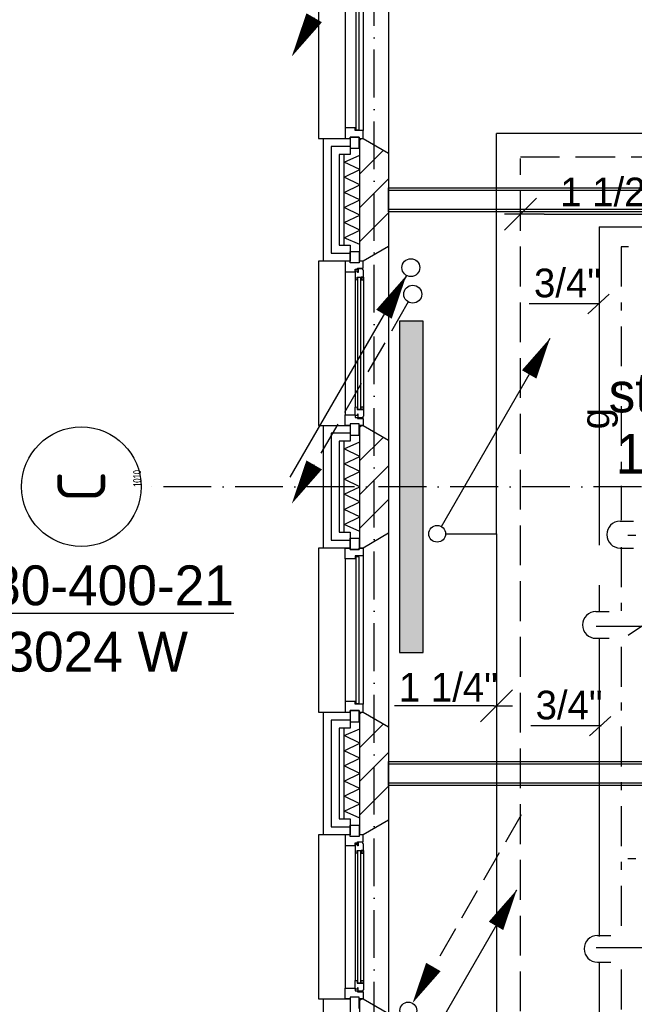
# Model space of a CAD drawing. Extents: x -41378 to 114803, y -24080 to 82188.
# Tile 27 of 137: x -2635 to 1223, y 19778 to 25959. Entities that reach past the tile are written whole.
import ezdxf
from ezdxf.enums import TextEntityAlignment as Align

# ---------------------------------------------------------------- set-up
doc = ezdxf.new("R2010")
doc.units = 0
doc.header["$LTSCALE"] = 50
for name, pattern in [('2322107', [2000, 1000, 1000]), ('2322108', [7, 5, -2]), ('2322109', [10, 5, -2, 1, -2]), ('2322134', [45, 40, -5]), ('DASHDOT', [9, 6, -1.5, 0, -1.5])]:
    doc.linetypes.add(name, pattern=pattern)
doc.layers.get('0').update_dxf_attribs({"linetype": 'CONTINUOUS'})
for name, color, linetype in [('AL$7----_STRAMIEN', 1, 'DASHDOT'), ('AL21----_BUITENWAND', 4, 'CONTINUOUS'), ('AL21K---_ISOLATIE', 1, 'CONTINUOUS'), ('AL22----_BINNENWAND', 7, 'CONTINUOUS'), ('AL28----_KONSTRUKTIE', 3, 'CONTINUOUS'), ('AL31----_BUITENKOZ', 7, 'CONTINUOUS'), ('AL32----_BINNENKOZ', 7, 'CONTINUOUS'), ('ALN-----_BLOCKNAAM', 2, 'CONTINUOUS'), ('ALXA3---_VOLZWART', 14, 'CONTINUOUS'), ('ALXAB---_PREFABBETON', 1, 'CONTINUOUS'), ('BOUW', 8, 'CONTINUOUS'), ('WI561---', 1, 'CONTINUOUS'), ('WL531---', 4, 'CONTINUOUS'), ('WL541---', 4, 'CONTINUOUS'), ('WL561---', 4, 'CONTINUOUS'), ('WL561---_AANVOER', 4, 'CONTINUOUS'), ('WL561---_RETOUR', 4, 'CONTINUOUS'), ('WL570---', 3, 'CONTINUOUS'), ('WL570---_RETOUR', 3, 'CONTINUOUS'), ('WM541---', 1, 'CONTINUOUS'), ('WM561---', 1, 'CONTINUOUS')]:
    doc.layers.add(name, color=color, linetype=linetype)
doc.layers.get('0').freeze()
doc.styles.add('BURO-018', font='BUROFONT.shx', dxfattribs={"height": 90})
doc.styles.add('BURO-025', font='BUROFONT.shx', dxfattribs={"height": 250})
doc.styles.get("Standard").update_dxf_attribs({"font": 'ISOCP'})

# ---------------------------------------------------------------- blocks, each defined once
blk = doc.blocks.new('1010')
at = {"layer": 'AL$7----_STRAMIEN', "color": 7, "linetype": 'CONTINUOUS'}
blk.add_circle((0, 750), 750, dxfattribs=at)
at = {"layer": 'ALN-----_BLOCKNAAM', "linetype": 'CONTINUOUS'}
blk.add_text('1010', height=100, dxfattribs=at).set_placement((0, 0))
blk = doc.blocks.new('2322401')
at = {"color": 0, "linetype": 'CONTINUOUS'}
for p, q in [((-0.5, 0.5, 1), (-0.5, 0.5)), ((-0.5, 0.5, 1), (-0.5, -0.5, 1)), ((0.5, 0.5, 1), (-0.5, 0.5, 1)), ((0.5, 0.5), (-0.5, 0.5)), ((-0.5, 0.5), (-0.5, -0.5)), ((0.5, 0.5, 1), (0.5, 0.5)), ((0.5, -0.5, 1), (0.5, 0.5, 1)), ((0.5, -0.5), (0.5, 0.5)), ((-0.5, -0.5, 1), (-0.5, -0.5)), ((-0.5, -0.5, 1), (0.5, -0.5, 1)), ((-0.5, -0.5), (0.5, -0.5)), ((0.5, -0.5, 1), (0.5, -0.5))]:
    blk.add_line(p, q, dxfattribs=at)
blk = doc.blocks.new('LDV2108')
at = {"color": 0, "linetype": 'CONTINUOUS'}
for p, q in [((-0.25, -0.433), (-1.187, -2.057)), ((-1.562, -2.706), (-2.5, -4.33)), ((-2.875, -4.98), (-3.812, -6.603)), ((-4.187, -7.253), (-5.125, -8.877)), ((-5.5, -9.526), (-6.437, -11.15))]:
    blk.add_line(p, q, dxfattribs=at)
blk.add_lwpolyline([(-6.75, -11.691, 0, 1, 0), (-5.5, -9.526, 1, 1, 0)], format="xyseb", dxfattribs=at)
blk.add_circle((0, 0), 0.5, dxfattribs=at)
blk = doc.blocks.new('LDV1107')
at = {"color": 0, "linetype": 'CONTINUOUS'}
blk.add_line((0.25, 0.433), (6.75, 11.691), dxfattribs=at)
blk.add_lwpolyline([(6.75, 11.691, 0, 1, 0), (5.5, 9.526, 1, 1, 0)], format="xyseb", dxfattribs=at)
blk.add_circle((0, 0), 0.5, dxfattribs=at)
blk = doc.blocks.new('CVHATCH1')
at = {"color": 0, "linetype": 'CONTINUOUS'}
blk.add_solid([(-0.5, -0.5), (0.5, -0.5), (-0.5, 0.5), (0.5, 0.5)], dxfattribs=at)
blk = doc.blocks.new('CVRINFO2')
at = {"color": 0, "linetype": 'CONTINUOUS', "style": 'BURO-025'}
for tag, p in [('CV_TEXT125', (0, 0)), ('CV_TEXT225', (0, -4.167)), ('CV_TEXT325', (0, -8.333)), ('CV_TEXT425', (0, -12.5))]:
    blk.add_attdef(tag, p, '', height=2.5, dxfattribs=at)
blk = doc.blocks.new('LDV4107')
at = {"color": 0, "linetype": 'CONTINUOUS'}
blk.add_line((-0.25, -0.433), (-6.75, -11.691), dxfattribs=at)
blk.add_lwpolyline([(-0.25, -0.433, 0, 1, 0), (-1.5, -2.598, 1, 1, 0)], format="xyseb", dxfattribs=at)
blk.add_circle((0, 0), 0.5, dxfattribs=at)
blk = doc.blocks.new('*U279', base_point=(508, 23295.4))
at = {"color": 0, "linetype": 'CONTINUOUS'}
for p, q in [((608, 23395.4), (408, 23195.4)), ((658, 23295.4), (408, 23295.4)), ((658, 23295.4), (1468, 23295.4))]:
    blk.add_line(p, q, dxfattribs=at)
at = {"color": 0, "linetype": 'CONTINUOUS', "style": 'BURO-018'}
blk.add_text('1 1/2"', height=180, dxfattribs=at).set_placement((758, 23345.4))
blk = doc.blocks.new('LDV3108')
at = {"color": 0, "linetype": 'CONTINUOUS'}
for p, q in [((6.75, 11.691), (5.813, 10.068)), ((5.438, 9.418), (4.5, 7.794)), ((4.125, 7.145), (3.188, 5.521)), ((2.813, 4.871), (1.875, 3.248)), ((1.5, 2.598), (0.563, 0.974))]:
    blk.add_line(p, q, dxfattribs=at)
blk.add_lwpolyline([(0.25, 0.433, 0, 1, 0), (1.5, 2.598, 1, 1, 0)], format="xyseb", dxfattribs=at)
blk.add_circle((0, 0), 0.5, dxfattribs=at)
blk = doc.blocks.new('LDS')
at = {"color": 0, "linetype": 'CONTINUOUS'}
for p, q in [((0, 1), (1, 1)), ((0, -1), (1, -1))]:
    blk.add_line(p, q, dxfattribs=at)
blk.add_arc((0, 0), 1, 90, 270, dxfattribs=at)
blk = doc.blocks.new('2322134-8')
at = {"layer": 'WM541---', "color": 0, "linetype": '2322134', "style": 'BURO-018'}
blk.add_text('g', height=180, rotation=90, dxfattribs=at).set_placement((1003.4, 23454), align=Align.MIDDLE)

msp = doc.modelspace()

# ---------------------------------------------------------------- linework, layer by layer
at = {"layer": 'AL$7----_STRAMIEN', "color": 1}
for p, q in [((-409, 10167.3), (-409, 80064.7)), ((9369.6, 23027.3), (-1873.3, 23027.3))]:
    msp.add_line(p, q, dxfattribs=at)
at = {"layer": 'AL21----_BUITENWAND', "color": 8}
for p, q in [((-729, 24442.3), (-729, 25212.3)), ((-729, 25212.3), (-560, 25212.3)), ((-560, 25212.3), (-560, 25112.3)), ((-560, 25112.3), (-629, 25112.3)), ((-629, 25112.3), (-629, 24542.3)), ((-629, 24542.3), (-560, 24542.3)), ((-560, 24542.3), (-560, 24442.3)), ((-560, 24442.3), (-729, 24442.3)), ((-729, 22642.3), (-729, 23412.3)), ((-729, 23412.3), (-560, 23412.3)), ((-560, 23412.3), (-560, 23312.3)), ((-560, 23312.3), (-629, 23312.3)), ((-629, 23312.3), (-629, 22742.3)), ((-629, 22742.3), (-560, 22742.3)), ((-560, 22742.3), (-560, 22642.3)), ((-560, 22642.3), (-729, 22642.3)), ((-729, 20842.3), (-729, 21612.3)), ((-729, 21612.3), (-560, 21612.3)), ((-560, 21612.3), (-560, 21512.3)), ((-560, 21512.3), (-629, 21512.3)), ((-629, 21512.3), (-629, 20942.3)), ((-629, 20942.3), (-560, 20942.3)), ((-560, 20942.3), (-560, 20842.3)), ((-560, 20842.3), (-729, 20842.3)), ((-729, 19042.3), (-729, 19812.3)), ((-729, 19812.3), (-560, 19812.3)), ((-560, 19812.3), (-560, 19712.3))]:
    msp.add_line(p, q, dxfattribs=at)
at = {"layer": 'AL21K---_ISOLATIE', "color": 8, "linetype": 'CONTINUOUS'}
for p, q in [((-599, 24542.3), (-599, 25112.3)), ((-599, 25064.8), (-499, 25108.1)), ((-499, 24542.3), (-499, 25112.3)), ((-499, 25017.3), (-599, 25064.8)), ((-599, 24969.8), (-499, 25017.3)), ((-499, 24922.3), (-599, 24969.8)), ((-599, 24874.8), (-499, 24922.3)), ((-499, 24827.3), (-599, 24874.8)), ((-599, 24779.8), (-499, 24827.3)), ((-499, 24732.3), (-599, 24779.8)), ((-599, 24684.8), (-499, 24732.3)), ((-499, 24637.3), (-599, 24684.8)), ((-599, 24589.8), (-499, 24637.3)), ((-499, 24546.5), (-599, 24589.8)), ((-599, 22742.3), (-599, 23312.3)), ((-599, 23264.8), (-499, 23308.1)), ((-499, 22742.3), (-499, 23312.3)), ((-499, 23217.3), (-599, 23264.8)), ((-599, 23169.8), (-499, 23217.3)), ((-499, 23122.3), (-599, 23169.8)), ((-599, 23074.8), (-499, 23122.3)), ((-499, 23027.3), (-599, 23074.8)), ((-599, 22979.8), (-499, 23027.3)), ((-499, 22932.3), (-599, 22979.8)), ((-599, 22884.8), (-499, 22932.3)), ((-499, 22837.3), (-599, 22884.8)), ((-599, 22789.8), (-499, 22837.3)), ((-499, 22746.5), (-599, 22789.8)), ((-599, 20942.3), (-599, 21512.3)), ((-499, 20942.3), (-499, 21512.3)), ((-599, 21464.8), (-499, 21508.1)), ((-499, 21417.3), (-599, 21464.8)), ((-599, 21369.8), (-499, 21417.3)), ((-499, 21322.3), (-599, 21369.8)), ((-599, 21274.8), (-499, 21322.3)), ((-499, 21227.3), (-599, 21274.8)), ((-599, 21179.8), (-499, 21227.3)), ((-499, 21132.3), (-599, 21179.8)), ((-599, 21084.8), (-499, 21132.3)), ((-499, 21037.3), (-599, 21084.8)), ((-599, 20989.8), (-499, 21037.3)), ((-499, 20946.5), (-599, 20989.8))]:
    msp.add_line(p, q, dxfattribs=at)
at = {"layer": 'AL22----_BINNENWAND', "color": 8}
for p, q in [((-319, 24752.3), (-319, 24902.3)), ((-319, 24902.3), (7041, 24902.3)), ((7191, 24752.3), (-319, 24752.3)), ((-319, 21302.3), (7191, 21302.3)), ((-319, 21152.3), (-319, 21302.3)), ((7041, 21152.3), (-319, 21152.3))]:
    msp.add_line(p, q, dxfattribs=at)
at = {"layer": 'AL22----_BINNENWAND', "color": 8, "linetype": 'CONTINUOUS'}
for p, q in [((7056, 24887.3), (-319, 24887.3)), ((7176, 24767.3), (-319, 24767.3)), ((-319, 21287.3), (7176, 21287.3)), ((-319, 21167.3), (7056, 21167.3))]:
    msp.add_line(p, q, dxfattribs=at)
at = {"layer": 'AL28----_KONSTRUKTIE', "color": 8}
for p, q in [((-499, 25212.3), (-479, 25212.3)), ((-499, 24442.3), (-499, 25212.3)), ((-479, 25212.3), (-319, 25120)), ((-319, 25120), (-319, 24534.7)), ((-319, 24534.7), (-479, 24442.3)), ((-479, 24442.3), (-499, 24442.3)), ((-499, 23412.3), (-479, 23412.3)), ((-499, 22642.3), (-499, 23412.3)), ((-479, 23412.3), (-319, 23320)), ((-319, 23320), (-319, 22734.7)), ((-319, 22734.7), (-479, 22642.3)), ((-479, 22642.3), (-499, 22642.3)), ((-499, 21612.3), (-479, 21612.3)), ((-499, 20842.3), (-499, 21612.3)), ((-479, 21612.3), (-319, 21520)), ((-319, 21520), (-319, 20934.7)), ((-319, 20934.7), (-479, 20842.3)), ((-479, 20842.3), (-499, 20842.3)), ((-499, 19812.3), (-479, 19812.3)), ((-499, 19042.3), (-499, 19812.3)), ((-479, 19812.3), (-319, 19720))]:
    msp.add_line(p, q, dxfattribs=at)
at = {"layer": 'AL31----_BUITENKOZ', "color": 8}
for p, q in [((-319, 26334.7), (-319, 25120)), ((-759, 26242.3), (-759, 25212.3)), ((-593, 26175.3), (-593, 25279.3)), ((-479, 26192.3), (-479, 25262.3)), ((-504, 25222.3), (-560, 25222.3)), ((-560, 25222.3), (-560, 25151.3)), ((-504, 25151.3), (-504, 25222.3)), ((-759, 25212.3), (-729, 25212.3)), ((-560, 25151.3), (-504, 25151.3)), ((-560, 24432.3), (-560, 24503.3)), ((-560, 24503.3), (-504, 24503.3)), ((-504, 24503.3), (-504, 24432.3)), ((-319, 24534.7), (-319, 23320)), ((-729, 24442.3), (-759, 24442.3)), ((-759, 24442.3), (-759, 23412.3)), ((-504, 24432.3), (-560, 24432.3)), ((-593, 24375.3), (-593, 23479.3)), ((-515, 24380.6), (-530, 24380.6)), ((-530, 24380.6), (-530, 24375.3)), ((-530, 24375.3), (-530, 24328.2)), ((-515, 24372.6), (-515, 24380.6)), ((-510, 24372.6), (-515, 24372.6)), ((-480.2, 24395.1), (-510, 24395.1)), ((-510, 24395.1), (-510, 24372.6)), ((-480.2, 24388.1), (-480.2, 24395.1)), ((-476, 24385.6), (-480.2, 24388.1)), ((-476, 24343.1), (-476, 24385.6)), ((-530, 24328.2), (-530, 23526.5)), ((-530, 24328.2), (-517, 24326.1)), ((-517, 24326.1), (-517, 24343.1)), ((-517, 24343.1), (-476, 24343.1)), ((-478.3, 24343.1), (-491.8, 24343.1)), ((-491.8, 24343.1), (-491.8, 24326.1)), ((-491.8, 24326.1), (-478.3, 24326.1)), ((-478.3, 24326.1), (-478.3, 24343.1)), ((-476, 24343.1), (-476, 23511.5)), ((-530, 23526.5), (-517, 23528.5)), ((-530, 23479.3), (-530, 23526.5)), ((-517, 23528.5), (-517, 23511.5)), ((-517, 23511.5), (-476, 23511.5)), ((-491.8, 23511.5), (-491.8, 23528.5)), ((-491.8, 23528.5), (-478.3, 23528.5)), ((-478.3, 23511.5), (-491.8, 23511.5)), ((-478.3, 23528.5), (-478.3, 23511.5)), ((-476, 23511.5), (-476, 23469)), ((-530, 23474), (-530, 23479.3)), ((-515, 23474), (-530, 23474)), ((-510, 23482), (-515, 23482)), ((-515, 23482), (-515, 23474)), ((-510, 23459.5), (-510, 23482)), ((-480.2, 23459.5), (-510, 23459.5)), ((-476, 23469), (-480.2, 23466.6)), ((-480.2, 23466.6), (-480.2, 23459.5)), ((-759, 23412.3), (-729, 23412.3)), ((-504, 23422.3), (-560, 23422.3)), ((-560, 23422.3), (-560, 23351.3)), ((-504, 23351.3), (-504, 23422.3)), ((-560, 23351.3), (-504, 23351.3)), ((-560, 22632.3), (-560, 22703.3)), ((-560, 22703.3), (-504, 22703.3)), ((-504, 22703.3), (-504, 22632.3)), ((-319, 22734.7), (-319, 21520)), ((-729, 22642.3), (-759, 22642.3)), ((-759, 22642.3), (-759, 21612.3)), ((-504, 22632.3), (-560, 22632.3)), ((-593, 22575.3), (-593, 21679.3)), ((-479, 22592.3), (-479, 21662.3)), ((-759, 21612.3), (-729, 21612.3)), ((-504, 21622.3), (-560, 21622.3)), ((-560, 21622.3), (-560, 21551.3)), ((-504, 21551.3), (-504, 21622.3)), ((-560, 21551.3), (-504, 21551.3)), ((-560, 20832.3), (-560, 20903.3)), ((-560, 20903.3), (-504, 20903.3)), ((-504, 20903.3), (-504, 20832.3)), ((-319, 20934.7), (-319, 19720)), ((-729, 20842.3), (-759, 20842.3)), ((-759, 20842.3), (-759, 19812.3)), ((-504, 20832.3), (-560, 20832.3)), ((-593, 20775.3), (-593, 19879.3)), ((-515, 20780.6), (-530, 20780.6)), ((-530, 20780.6), (-530, 20775.3)), ((-530, 20775.3), (-530, 20728.2)), ((-515, 20772.6), (-515, 20780.6)), ((-510, 20772.6), (-515, 20772.6)), ((-480.2, 20795.1), (-510, 20795.1)), ((-510, 20795.1), (-510, 20772.6)), ((-480.2, 20788.1), (-480.2, 20795.1)), ((-476, 20785.6), (-480.2, 20788.1)), ((-476, 20743.1), (-476, 20785.6)), ((-530, 20728.2), (-530, 19926.5)), ((-530, 20728.2), (-517, 20726.1)), ((-517, 20726.1), (-517, 20743.1)), ((-517, 20743.1), (-476, 20743.1)), ((-478.3, 20743.1), (-491.8, 20743.1)), ((-491.8, 20743.1), (-491.8, 20726.1)), ((-491.8, 20726.1), (-478.3, 20726.1)), ((-478.3, 20726.1), (-478.3, 20743.1)), ((-476, 20743.1), (-476, 19911.5)), ((-530, 19926.5), (-517, 19928.5)), ((-530, 19879.3), (-530, 19926.5)), ((-517, 19928.5), (-517, 19911.5)), ((-517, 19911.5), (-476, 19911.5)), ((-491.8, 19911.5), (-491.8, 19928.5)), ((-491.8, 19928.5), (-478.3, 19928.5)), ((-478.3, 19911.5), (-491.8, 19911.5)), ((-478.3, 19928.5), (-478.3, 19911.5)), ((-476, 19911.5), (-476, 19869)), ((-530, 19874), (-530, 19879.3)), ((-515, 19874), (-530, 19874)), ((-510, 19882), (-515, 19882)), ((-515, 19882), (-515, 19874)), ((-510, 19859.5), (-510, 19882)), ((-480.2, 19859.5), (-510, 19859.5)), ((-476, 19869), (-480.2, 19866.6)), ((-480.2, 19866.6), (-480.2, 19859.5)), ((-759, 19812.3), (-729, 19812.3)), ((-504, 19822.3), (-560, 19822.3)), ((-560, 19822.3), (-560, 19751.3)), ((-504, 19751.3), (-504, 19822.3))]:
    msp.add_line(p, q, dxfattribs=at)
at = {"layer": 'AL31----_BUITENKOZ', "color": 8, "linetype": 'CONTINUOUS'}
for p, q in [((-526, 26187.3), (-526, 25267.3)), ((-505, 25267.3), (-505, 26187.3)), ((-530, 25279.3), (-593, 25279.3)), ((-593, 25279.3), (-593, 25279.3)), ((-593, 25279.3), (-593, 25279.3)), ((-593, 25279.3), (-593, 25279.3)), ((-593, 25279.3), (-593, 25279.3)), ((-593, 25279.3), (-593, 25212.3)), ((-530, 25262.3), (-530, 25279.3)), ((-560, 25212.3), (-560, 25222.3)), ((-560, 25222.3), (-504, 25222.3)), ((-479, 25262.3), (-530, 25262.3)), ((-526, 25267.3), (-505, 25267.3)), ((-504, 25222.3), (-504, 25212.3)), ((-479, 25262.3), (-479, 25262.3)), ((-479, 25212.3), (-479, 25262.3)), ((-593, 25212.3), (-560, 25212.3)), ((-504, 25212.3), (-504, 25212.3)), ((-504, 25212.3), (-479, 25212.3)), ((-494, 24341.1), (-515, 24341.1)), ((-515, 24341.1), (-515, 23513.5)), ((-494, 23513.5), (-494, 24341.1)), ((-515, 23513.5), (-494, 23513.5)), ((-593, 22575.3), (-593, 22642.3)), ((-593, 22642.3), (-560, 22642.3)), ((-560, 22642.3), (-560, 22632.3)), ((-560, 22632.3), (-504, 22632.3)), ((-504, 22632.3), (-504, 22642.3)), ((-504, 22642.3), (-504, 22642.3)), ((-504, 22642.3), (-479, 22642.3)), ((-479, 22642.3), (-479, 22592.3)), ((-530, 22575.3), (-593, 22575.3)), ((-593, 22575.3), (-593, 22575.3)), ((-593, 22575.3), (-593, 22575.3)), ((-593, 22575.3), (-593, 22575.3)), ((-593, 22575.3), (-593, 22575.3)), ((-479, 22592.3), (-530, 22592.3)), ((-530, 22592.3), (-530, 22575.3)), ((-505, 22587.3), (-526, 22587.3)), ((-526, 22587.3), (-526, 21667.3)), ((-505, 21667.3), (-505, 22587.3)), ((-479, 22592.3), (-479, 22592.3)), ((-530, 21679.3), (-593, 21679.3)), ((-593, 21679.3), (-593, 21679.3)), ((-593, 21679.3), (-593, 21679.3)), ((-593, 21679.3), (-593, 21679.3)), ((-593, 21679.3), (-593, 21679.3)), ((-593, 21679.3), (-593, 21612.3)), ((-530, 21662.3), (-530, 21679.3)), ((-479, 21662.3), (-530, 21662.3)), ((-526, 21667.3), (-505, 21667.3)), ((-479, 21662.3), (-479, 21662.3)), ((-479, 21612.3), (-479, 21662.3)), ((-593, 21612.3), (-560, 21612.3)), ((-560, 21612.3), (-560, 21622.3)), ((-560, 21622.3), (-504, 21622.3)), ((-504, 21622.3), (-504, 21612.3)), ((-504, 21612.3), (-504, 21612.3)), ((-504, 21612.3), (-479, 21612.3)), ((-494, 20741.1), (-515, 20741.1)), ((-515, 20741.1), (-515, 19913.5)), ((-494, 19913.5), (-494, 20741.1)), ((-515, 19913.5), (-494, 19913.5))]:
    msp.add_line(p, q, dxfattribs=at)
at = {"layer": 'AL32----_BINNENKOZ', "color": 8}
for p, q in [((-560, 24442.3), (-593, 24442.3)), ((-593, 24442.3), (-593, 24375.3)), ((-560, 24432.3), (-560, 24442.3)), ((-504, 24432.3), (-560, 24432.3)), ((-479, 24442.3), (-504, 24442.3)), ((-504, 24442.3), (-504, 24432.3)), ((-479, 24398.3), (-479, 24442.3)), ((-593, 24375.3), (-530, 24375.3)), ((-530, 24375.3), (-530, 24392.3)), ((-530, 24392.3), (-515, 24392.3)), ((-515, 24392.3), (-515, 24398.3)), ((-515, 24398.3), (-479, 24398.3)), ((-593, 23412.3), (-593, 23479.3)), ((-593, 23479.3), (-530, 23479.3)), ((-530, 23479.3), (-530, 23462.3)), ((-530, 23462.3), (-515, 23462.3)), ((-515, 23462.3), (-515, 23456.3)), ((-515, 23456.3), (-479, 23456.3)), ((-479, 23456.3), (-479, 23412.3)), ((-560, 23412.3), (-593, 23412.3)), ((-504, 23422.3), (-560, 23422.3)), ((-560, 23422.3), (-560, 23412.3)), ((-504, 23412.3), (-504, 23422.3)), ((-479, 23412.3), (-504, 23412.3)), ((-560, 20842.3), (-593, 20842.3)), ((-593, 20842.3), (-593, 20775.3)), ((-560, 20832.3), (-560, 20842.3)), ((-504, 20832.3), (-560, 20832.3)), ((-479, 20842.3), (-504, 20842.3)), ((-504, 20842.3), (-504, 20832.3)), ((-479, 20798.3), (-479, 20842.3)), ((-593, 20775.3), (-530, 20775.3)), ((-530, 20775.3), (-530, 20792.3)), ((-530, 20792.3), (-515, 20792.3)), ((-515, 20792.3), (-515, 20798.3)), ((-515, 20798.3), (-479, 20798.3)), ((-593, 19812.3), (-593, 19879.3)), ((-593, 19879.3), (-530, 19879.3)), ((-530, 19879.3), (-530, 19862.3)), ((-530, 19862.3), (-515, 19862.3)), ((-515, 19862.3), (-515, 19856.3)), ((-515, 19856.3), (-479, 19856.3)), ((-479, 19856.3), (-479, 19812.3)), ((-560, 19812.3), (-593, 19812.3)), ((-504, 19822.3), (-560, 19822.3)), ((-560, 19822.3), (-560, 19812.3)), ((-504, 19812.3), (-504, 19822.3)), ((-479, 19812.3), (-504, 19812.3))]:
    msp.add_line(p, q, dxfattribs=at)
at = {"layer": 'ALXA3---_VOLZWART', "color": 8}
for p, q in [((-560, 25162.3), (-679, 25162.3)), ((-679, 25162.3), (-679, 24492.3)), ((-679, 24492.3), (-560, 24492.3)), ((-560, 23362.3), (-679, 23362.3)), ((-679, 23362.3), (-679, 22692.3)), ((-679, 22692.3), (-560, 22692.3)), ((-560, 21562.3), (-679, 21562.3)), ((-679, 21562.3), (-679, 20892.3)), ((-679, 20892.3), (-560, 20892.3))]:
    msp.add_line(p, q, dxfattribs=at)
at = {"layer": 'ALXAB---_PREFABBETON', "color": 8}
for p, q in [((-499, 25203.2), (-489.9, 25212.3)), ((-499, 24991.1), (-351.4, 25138.7)), ((-499, 24779), (-319, 24959)), ((-499, 24566.8), (-319, 24746.8)), ((-499, 23403.2), (-489.9, 23412.3)), ((-499, 23191.1), (-351.4, 23338.7)), ((-499, 22979), (-319, 23159)), ((-499, 22766.8), (-319, 22946.8)), ((-499, 21603.2), (-489.9, 21612.3)), ((-499, 21391.1), (-351.4, 21538.7)), ((-499, 21179), (-319, 21359)), ((-499, 20966.8), (-319, 21146.8)), ((-499, 19803.2), (-489.9, 19812.3))]:
    msp.add_line(p, q, dxfattribs=at)
at = {"layer": 'WL531---', "linetype": '2322109'}
for p, q in [((1141.1, 24533.4), (1141.1, 22818.1)), ((9187.5, 24533.4), (1141.1, 24533.4)), ((5582.6, 22720.9), (1141.1, 22720.9)), ((1141.1, 22647.4), (1141.1, 22230)), ((1141.1, 22021.6), (1141.1, 20193.1)), ((5582.6, 20690.4), (1141.1, 20690.4)), ((1141.1, 19995.6), (1141.1, 18865.5))]:
    msp.add_line(p, q, dxfattribs=at)
at = {"layer": 'WL541---', "color": 3, "linetype": '2322134'}
for p, q in [((1003.4, 24659.2), (3444.2, 24659.2)), ((1003.4, 24659.2), (1003.4, 22248.9)), ((983.4, 22151.8), (1557.5, 22151.5)), ((1003.4, 22078.1), (1003.4, 20203.3)), ((983.4, 20134), (1538.3, 20133.8)), ((1003.4, 20042), (1003.4, 18277.2))]:
    msp.add_line(p, q, dxfattribs=at)
at = {"layer": 'WL561---', "color": 1}
for p, q in [((1006.8, 24174.7), (563.2, 24174.7)), ((257.7, 21551.1), (457.7, 21751.1)), ((340.3, 21651.1), (-283.2, 21651.1)), ((340.3, 21651.1), (457.7, 21651.1)), ((1017, 21525.2), (573.4, 21525.2))]:
    msp.add_line(p, q, dxfattribs=at)
at = {"layer": 'WL561---_AANVOER', "linetype": '2322107'}
for p, q in [((357.7, 25245.4), (2353, 25245.4)), ((357.7, 22731), (357.7, 25243.5)), ((36.7, 22731), (357.7, 22731)), ((357.7, 22731), (357.7, 19152.1))]:
    msp.add_line(p, q, dxfattribs=at)
at = {"layer": 'WL561---_RETOUR', "linetype": '2322108'}
for p, q in [((2503.3, 25095), (508, 25095)), ((508, 19734.1), (508, 25088.3))]:
    msp.add_line(p, q, dxfattribs=at)
at = {"layer": 'WL570---', "color": 1}
for p, q in [((931.4, 24112.3), (1064.4, 24235.1)), ((941.6, 21462.8), (1074.7, 21585.5))]:
    msp.add_line(p, q, dxfattribs=at)
at = {"layer": 'WL570---_RETOUR', "color": 1}
msp.add_line((1183.6, 22095.5), (1336.9, 22197.6), dxfattribs=at)

# ---------------------------------------------------------------- block references
at = {"layer": 'AL$7----_STRAMIEN'}
ref = msp.add_blockref('1010', (-1873.3, 23027.3), dxfattribs=dict(at, xscale=0.5, yscale=0.5, zscale=0.5, rotation=90))
ref.add_attrib('STR-NAAM', 'C', dxfattribs={"color": 3, "linetype": 'CONTINUOUS', "height": 300, "rotation": 90}).set_placement((-2248.3, 23027.3), align=Align.MIDDLE)
at = {"layer": 'WI561---'}
ref = msp.add_blockref('CVRINFO2', (-3186.5, 22283.1), dxfattribs=dict(at, xscale=100, yscale=100, zscale=100))
ref.add_attrib('CV_TEXT125', '%%u2080-400-21', (-3186.5, 22283.1), dxfattribs={"layer": '0', "color": 2, "linetype": 'CONTINUOUS', "height": 250, "style": 'BURO-025'})
ref.add_attrib('CV_TEXT225', 'Q=3024 W', (-3186.5, 21866.4), dxfattribs={"layer": '0', "color": 2, "linetype": 'CONTINUOUS', "height": 250, "style": 'BURO-025'})
at = {"layer": 'WL541---', "color": 2, "xscale": 84, "yscale": 84, "zscale": 84, "rotation": 0.01952270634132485}
for p in [(1134, 22726.2), (982.1, 22159.5), (991.6, 20126.5)]:
    msp.add_blockref('LDS', p, dxfattribs=at)
at = {"layer": 'WL561---', "xscale": 2080, "yscale": 150, "rotation": 89.9999999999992}
for name, zscale in [('2322401', 400), ('CVHATCH1', 2080)]:
    msp.add_blockref(name, (-176.8, 23027.2), dxfattribs=dict(at, zscale=zscale))
at = {"layer": 'WL561---_AANVOER', "color": 2}
for name, p, xscale, yscale, zscale in [('LDV4107', (-179.7, 24402.2), 112.5, 112.5, 112.5), ('LDV1107', (-14.5, 22731.8), 105, 105, 105), ('LDV1107', (-222.8, 19270.1), 105, 105, 105)]:
    msp.add_blockref(name, p, dxfattribs=dict(at, xscale=xscale, yscale=yscale, zscale=zscale))
at = {"layer": 'WL561---_RETOUR', "color": 2}
for name, p, xscale, yscale, zscale in [('LDV2108', (-167.8, 27042.5), 112.5, 112.5, 112.5), ('LDV2108', (-167.8, 24235.5), 112.5, 112.5, 112.5), ('LDV3108', (-195.7, 19739.4), 105, 105, 105)]:
    msp.add_blockref(name, p, dxfattribs=dict(at, xscale=xscale, yscale=yscale, zscale=zscale))
at = {"layer": 'WM541---', "linetype": '2322134'}
msp.add_blockref('2322134-8', (0, 0), dxfattribs=at)
at = {"layer": 'WM561---'}
msp.add_blockref('*U279', (508, 24737.6), dxfattribs=at)

# ---------------------------------------------------------------- texts
at = {"layer": 'BOUW', "style": 'BURO-025'}
for s, p in [('stafruimte WB', (1062.1, 23493.9)), ('1.37', (1104.7, 23108.7))]:
    msp.add_text(s, height=250, dxfattribs=at).set_placement(p)
at = {"layer": 'WL561---', "color": 1, "style": 'BURO-018'}
for p in [(593.2, 24216.1), (603.5, 21566.6)]:
    msp.add_text('3/4"', height=180, dxfattribs=at).set_placement(p)
msp.add_text('1 1/4"', height=180, dxfattribs=at).set_placement((366.1, 21678.3), align=Align.RIGHT)

doc.saveas('drawing.dxf')
